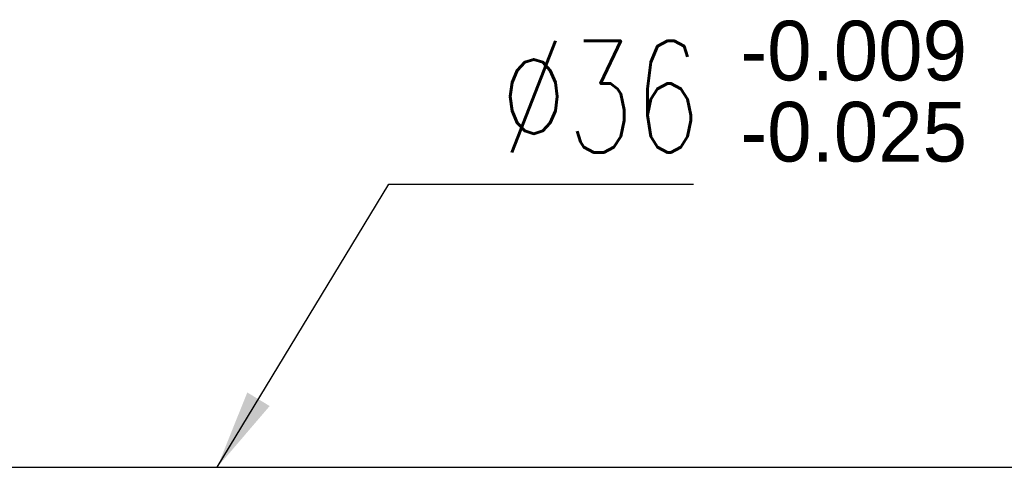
# Model space of a CAD drawing. Extents: x 11 to 593, y 42 to 154.
# Tile 47 of 48: x 130 to 155, y 119 to 130. Entities that reach past the tile are written whole.
import ezdxf

# ---------------------------------------------------------------- set-up
doc = ezdxf.new("R2010")
doc.units = 0
doc.header["$LTSCALE"] = 3
doc.header["$MEASUREMENT"] = 0
doc.layers.add('DIM', color=4, linetype='CONTINUOUS')
doc.styles.add('DIM-7', font='SIMPLEX.shx', dxfattribs={"width": 0.7, "bigfont": 'chineset.shx'})
doc.dimstyles.new('CNS', dxfattribs={"dimtxt": 3.5, "dimasz": 2.5, "dimexe": 1, "dimexo": 1.5, "dimgap": 0.09, "dimtad": 0, "dimdsep": 46, "dimtxsty": 'DIM-7', "dimcen": 0.09, "dimclrd": 1, "dimclre": 1, "dimclrt": 4, "dimadec": 0, "dimazin": 0, "dimtfac": 1, "dimtix": 1, "dimtmove": 2, "dimatfit": 3, "dimfxl": 1, "dimtvp": 0.971429, "dimtolj": 1, "dimarcsym": 0})

msp = doc.modelspace()

# ---------------------------------------------------------------- linework, layer by layer
at = {"layer": 'DIM', "color": 7}
msp.add_line((128.447, 119.098), (155.947, 119.098), dxfattribs=at)

# ---------------------------------------------------------------- texts
for s, p in [('-0.009', (147.994, 128.82)), ('-0.025', (147.994, 126.782))]:
    msp.add_text(s, height=1.5, dxfattribs=at).set_placement(p)
at = {"layer": 'DIM', "color": 7, "insert": (141.958, 128.413), "char_height": 2.8, "attachment_point": 4, "style": 'DIM-7'}
msp.add_mtext('%%C36', dxfattribs=at)

# ---------------------------------------------------------------- leaders
at = {"layer": 'DIM', "color": 7, "annotation_type": 0, "has_hookline": 1, "hookline_direction": 0, "text_width": 4.853}
msp.add_leader([(134.848, 119.098), (139.158, 126.213), (141.158, 126.213)], dimstyle='CNS', override={"dimscale": 0.8, "dimgap": 1, "dimtad": 1, "dimclrd": 7, "dimclre": 7, "dimclrt": 7, "dimtp": 0.3, "dimtm": -0.1, "dimtfac": 0.6, "dimtmove": 0}, dxfattribs=at)

doc.saveas('drawing.dxf')
